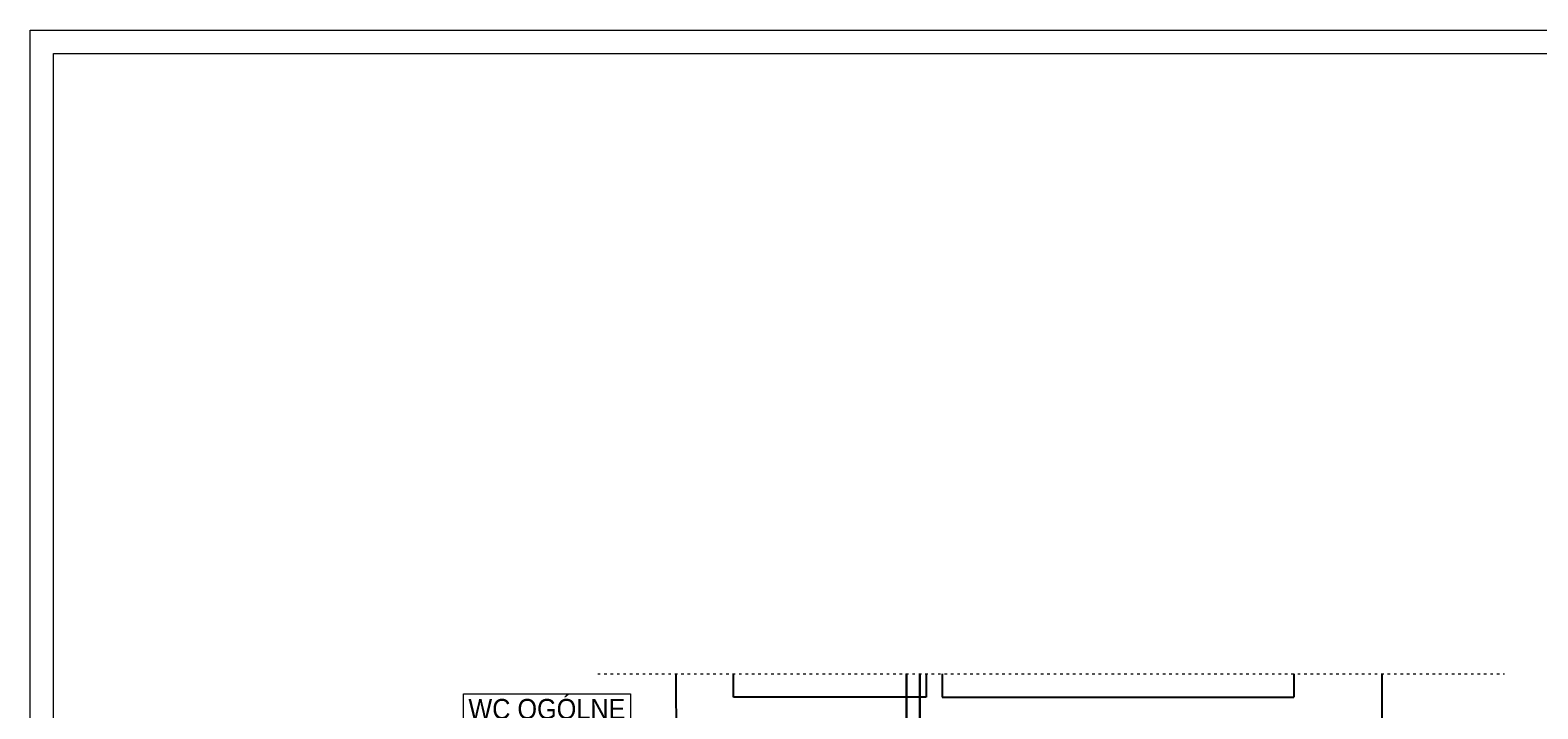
# Model space of a CAD drawing. Header units: millimetres. Extents: x 6904000 to 7075021, y 297772 to 407623.
# Tile 82 of 91: x 7024508 to 7035778, y 372547 to 377623. Entities that reach past the tile are written whole.
import ezdxf

# ---------------------------------------------------------------- set-up
doc = ezdxf.new("R2010")
doc.units = ezdxf.units.MM
doc.linetypes.add('MCS - 2 piętro - koncepcja (2026.04.17)_do wysłania$0$ACAD_ISO03W100', pattern=[30, 12, -18])
for name, color, linetype, lineweight in [('$went_wyciąg', 32, 'Continuous', 30), ('MCS - 2 piętro - koncepcja (2026.04.17)_do wysłania$0$Przekrojowa', 8, 'Continuous', 25), ('MCS - 2 piętro - koncepcja (2026.04.17)_do wysłania$0$S3_opis pomieszczeń', 8, 'Continuous', 0), ('MCS - 2 piętro - koncepcja (2026.04.17)_do wysłania$0$Widokowa', 8, 'Continuous', 9)]:
    doc.layers.add(name, color=color, linetype=linetype, lineweight=lineweight)
doc.layers.add('MCS - 2 piętro - koncepcja (2026.04.17)_do wysłania$0$Obrys powierzchni', color=8, linetype='Continuous', lineweight=9, plot=False)
doc.styles.add('MCS - 2 piętro - koncepcja (2026.04.17)_do wysłania$0$ARIELCE', font='arial.ttf', dxfattribs={"width": 0.9})

msp = doc.modelspace()

# ---------------------------------------------------------------- linework, layer by layer
at = {"layer": '$went_wyciąg', "ltscale": 1.6}
for p, q in [((7031058.3, 371401.2), (7031058.5, 372810.5)), ((7031158.3, 371401.2), (7031158.5, 372810.5))]:
    msp.add_line(p, q, dxfattribs=at)
at = {"layer": 'MCS - 2 piętro - koncepcja (2026.04.17)_do wysłania$0$Obrys powierzchni', "ltscale": 1.6}
for points in [[(7024508.3, 377623.2), (7045508.3, 377623.2), (7045508.3, 362773.2), (7024508.3, 362773.2)], [(7024683.3, 377448.2), (7045333.3, 377448.2), (7045333.3, 362948.2), (7024683.3, 362948.2)]]:
    msp.add_lwpolyline(points, close=True, dxfattribs=at)
at = {"layer": 'MCS - 2 piętro - koncepcja (2026.04.17)_do wysłania$0$Przekrojowa', "ltscale": 1.6}
for p, q in [((7029335.7, 372810.5), (7029336.2, 371740.4)), ((7029765.2, 372635.1), (7029765.1, 372810.5)), ((7031205, 372810.5), (7031205.2, 372635.1)), ((7031325, 372810.5), (7031325.2, 372635.1)), ((7033954.5, 372810.5), (7033954.5, 372635.1)), ((7034614.2, 371935.1), (7034614.2, 372810.5)), ((7031205.2, 372635.1), (7029765.2, 372635.1)), ((7031325.2, 372635.1), (7033954.5, 372635.1))]:
    msp.add_line(p, q, dxfattribs=at)
at = {"layer": 'MCS - 2 piętro - koncepcja (2026.04.17)_do wysłania$0$Widokowa', "linetype": 'MCS - 2 piętro - koncepcja (2026.04.17)_do wysłania$0$ACAD_ISO03W100', "ltscale": 1.6}
msp.add_lwpolyline([(7028750.8, 372810.5), (7035528.6, 372810.5)], dxfattribs=at)

# ---------------------------------------------------------------- next in the draw order: texts
at = {"layer": 'MCS - 2 piętro - koncepcja (2026.04.17)_do wysłania$0$S3_opis pomieszczeń', "insert": (7027784.1, 372621.7), "char_height": 75, "attachment_point": 1, "style": 'MCS - 2 piętro - koncepcja (2026.04.17)_do wysłania$0$ARIELCE', "bg_fill": 18}
msp.add_mtext('{\\fArial|b0|i0|c238|p34;\\H2x;WC OGÓLNE}', dxfattribs=at)

doc.saveas('drawing.dxf')
